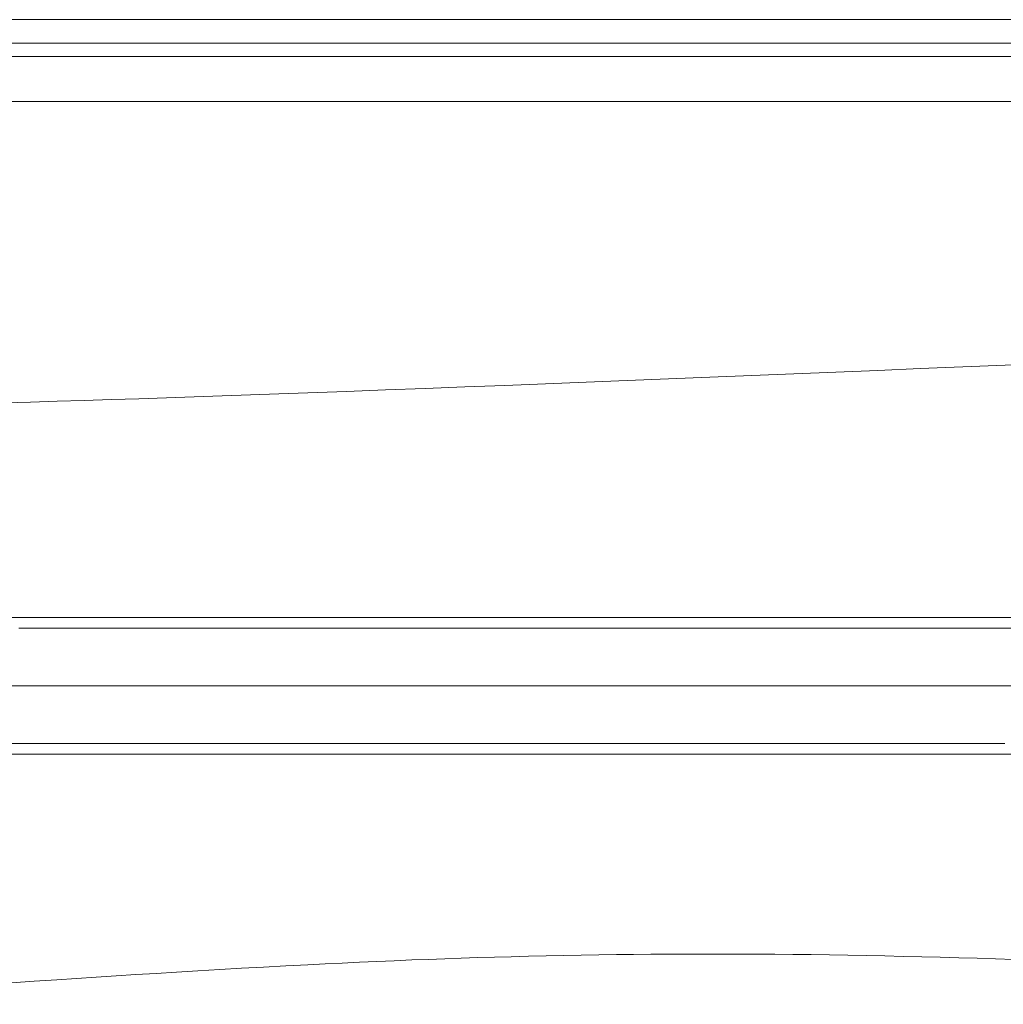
# Model space of a CAD drawing. Extents: x 193 to 943, y 26 to 526.
# Tile 28 of 256: x 356.87 to 357.92, y 91.53 to 92.58. Entities that reach past the tile are written whole.
import ezdxf

# ---------------------------------------------------------------- set-up
doc = ezdxf.new("R2010")
doc.units = 0
doc.layers.get('0').update_dxf_attribs({"lineweight": 25})
doc.layers.add('KG4_HLS_SYA', color=7, linetype='Continuous', lineweight=25)

# ---------------------------------------------------------------- blocks, each defined once
blk = doc.blocks.new('Spline-A069HX0G7N', base_point=(355.8154, 91.8665))
at = {"color": 0, "lineweight": -2}
for p, q in [((356.8878, 91.8665), (356.8544, 91.8665)), ((356.9215, 91.8665), (356.8878, 91.8665)), ((356.9623, 91.8665), (356.9215, 91.8665)), ((357.0035, 91.8665), (356.9623, 91.8665)), ((357.0452, 91.8665), (357.0035, 91.8665)), ((357.0874, 91.8665), (357.0452, 91.8665)), ((357.13, 91.8665), (357.0874, 91.8665)), ((357.173, 91.8665), (357.13, 91.8665)), ((357.2164, 91.8665), (357.173, 91.8665)), ((357.2602, 91.8665), (357.2164, 91.8665)), ((357.3044, 91.8665), (357.2602, 91.8665)), ((357.349, 91.8665), (357.3044, 91.8665)), ((357.3939, 91.8665), (357.349, 91.8665)), ((357.4392, 91.8665), (357.3939, 91.8665)), ((357.4849, 91.8665), (357.4392, 91.8665)), ((357.531, 91.8665), (357.4849, 91.8665)), ((357.5774, 91.8665), (357.531, 91.8665)), ((357.624, 91.8665), (357.5774, 91.8665)), ((357.6709, 91.8665), (357.624, 91.8665)), ((357.7181, 91.8665), (357.6709, 91.8665)), ((357.7657, 91.8665), (357.7181, 91.8665)), ((357.8136, 91.8665), (357.7657, 91.8665)), ((357.8617, 91.8665), (357.8136, 91.8665)), ((357.9099, 91.8665), (357.8617, 91.8665)), ((357.9584, 91.8665), (357.9099, 91.8665))]:
    blk.add_line(p, q, dxfattribs=at)
blk = doc.blocks.new('Spline-A069HX107N', base_point=(356.5188, 92.4915))
at = {"color": 0, "lineweight": -2}
for p, q in [((356.5395, 92.4915), (356.5188, 92.4915)), ((356.5603, 92.4915), (356.5395, 92.4915)), ((356.5813, 92.4915), (356.5603, 92.4915)), ((356.6027, 92.4915), (356.5813, 92.4915)), ((356.6246, 92.4915), (356.6027, 92.4915)), ((356.647, 92.4915), (356.6246, 92.4915)), ((356.6702, 92.4915), (356.647, 92.4915)), ((356.694, 92.4915), (356.6702, 92.4915)), ((356.7185, 92.4915), (356.694, 92.4915)), ((356.7435, 92.4915), (356.7185, 92.4915)), ((356.7692, 92.4915), (356.7435, 92.4915)), ((356.7953, 92.4915), (356.7692, 92.4915)), ((356.8219, 92.4915), (356.7953, 92.4915)), ((356.849, 92.4915), (356.8219, 92.4915)), ((356.8766, 92.4915), (356.849, 92.4915)), ((356.9046, 92.4915), (356.8766, 92.4915)), ((356.9331, 92.4915), (356.9046, 92.4915)), ((356.9619, 92.4915), (356.9331, 92.4915)), ((356.9912, 92.4915), (356.9619, 92.4915)), ((357.0209, 92.4915), (356.9912, 92.4915)), ((357.051, 92.4915), (357.0209, 92.4915)), ((357.0815, 92.4915), (357.051, 92.4915)), ((357.1124, 92.4915), (357.0815, 92.4915)), ((357.1437, 92.4915), (357.1124, 92.4915)), ((357.1755, 92.4915), (357.1437, 92.4915)), ((357.2076, 92.4915), (357.1755, 92.4915)), ((357.2401, 92.4915), (357.2076, 92.4915)), ((357.2729, 92.4915), (357.2401, 92.4915)), ((357.3061, 92.4915), (357.2729, 92.4915)), ((357.3397, 92.4915), (357.3061, 92.4915)), ((357.3734, 92.4915), (357.3397, 92.4915)), ((357.4074, 92.4915), (357.3734, 92.4915)), ((357.4417, 92.4915), (357.4074, 92.4915)), ((357.4764, 92.4915), (357.4417, 92.4915)), ((357.5113, 92.4915), (357.4764, 92.4915)), ((357.5465, 92.4915), (357.5113, 92.4915)), ((357.5821, 92.4915), (357.5465, 92.4915)), ((357.618, 92.4915), (357.5821, 92.4915)), ((357.6541, 92.4915), (357.618, 92.4915)), ((357.6905, 92.4915), (357.6541, 92.4915)), ((357.7272, 92.4915), (357.6905, 92.4915)), ((357.7642, 92.4915), (357.7272, 92.4915)), ((357.8013, 92.4915), (357.7642, 92.4915)), ((357.8387, 92.4915), (357.8013, 92.4915)), ((357.8762, 92.4915), (357.8387, 92.4915)), ((357.9139, 92.4915), (357.8762, 92.4915)), ((357.9517, 92.4915), (357.9139, 92.4915)), ((357.9895, 92.4915), (357.9517, 92.4915))]:
    blk.add_line(p, q, dxfattribs=at)
blk = doc.blocks.new('Polylinie-A069HX1I7N', base_point=(356.2463, 92.554))
at = {"color": 0, "lineweight": -2}
for p, q in [((356.7723, 92.554), (356.8667, 92.554)), ((356.8667, 92.554), (356.9674, 92.554)), ((356.9674, 92.554), (357.0738, 92.554)), ((357.0738, 92.554), (357.1856, 92.554)), ((357.1856, 92.554), (357.3021, 92.554)), ((357.3021, 92.554), (357.4229, 92.554)), ((357.4229, 92.554), (357.5473, 92.554)), ((357.5473, 92.554), (357.6749, 92.554)), ((357.6749, 92.554), (357.805, 92.554)), ((357.805, 92.554), (357.937, 92.554))]:
    blk.add_line(p, q, dxfattribs=at)
blk = doc.blocks.new('Spline-A069I00Q7N', base_point=(356.5135, 91.5258))
at = {"color": 0, "lineweight": -2}
for p, q in [((357.266, 91.5724), (357.2474, 91.5716)), ((357.2847, 91.5732), (357.266, 91.5724)), ((357.3023, 91.5738), (357.2847, 91.5732)), ((357.3199, 91.5745), (357.3023, 91.5738)), ((357.3376, 91.5751), (357.3199, 91.5745)), ((357.3553, 91.5757), (357.3376, 91.5751)), ((357.3731, 91.5762), (357.3553, 91.5757)), ((357.391, 91.5767), (357.3731, 91.5762)), ((357.4096, 91.5772), (357.391, 91.5767)), ((357.4282, 91.5776), (357.4096, 91.5772)), ((357.4469, 91.578), (357.4282, 91.5776)), ((357.4657, 91.5784), (357.4469, 91.578)), ((357.4845, 91.5787), (357.4657, 91.5784)), ((357.5034, 91.579), (357.4845, 91.5787)), ((357.5219, 91.5792), (357.5034, 91.579)), ((357.5404, 91.5794), (357.5219, 91.5792)), ((357.5589, 91.5795), (357.5404, 91.5794)), ((357.5775, 91.5796), (357.5589, 91.5795)), ((357.5961, 91.5796), (357.5775, 91.5796)), ((357.6148, 91.5796), (357.5961, 91.5796)), ((357.6341, 91.5796), (357.6148, 91.5796)), ((357.6534, 91.5794), (357.6341, 91.5796)), ((357.6728, 91.5793), (357.6534, 91.5794)), ((357.6922, 91.5791), (357.6728, 91.5793)), ((357.7116, 91.5789), (357.6922, 91.5791)), ((357.7311, 91.5786), (357.7116, 91.5789)), ((357.7508, 91.5783), (357.7311, 91.5786)), ((357.7705, 91.578), (357.7508, 91.5783)), ((357.7902, 91.5776), (357.7705, 91.578)), ((357.81, 91.5771), (357.7902, 91.5776)), ((357.8298, 91.5767), (357.81, 91.5771)), ((357.8496, 91.5761), (357.8298, 91.5767)), ((357.8693, 91.5756), (357.8496, 91.5761)), ((357.8889, 91.575), (357.8693, 91.5756)), ((357.9086, 91.5744), (357.8889, 91.575)), ((357.9283, 91.5737), (357.9086, 91.5744)), ((357.9481, 91.5731), (357.9283, 91.5737)), ((357.9678, 91.5724), (357.9481, 91.5731)), ((357.0562, 91.5617), (357.0331, 91.5603)), ((357.0794, 91.563), (357.0562, 91.5617)), ((357.1028, 91.5644), (357.0794, 91.563)), ((357.1263, 91.5657), (357.1028, 91.5644)), ((357.15, 91.5669), (357.1263, 91.5657)), ((357.1738, 91.5682), (357.15, 91.5669)), ((357.1921, 91.5691), (357.1738, 91.5682)), ((357.2105, 91.5699), (357.1921, 91.5691)), ((357.2289, 91.5708), (357.2105, 91.5699)), ((357.2474, 91.5716), (357.2289, 91.5708)), ((356.9054, 91.5521), (356.8811, 91.5505)), ((356.9263, 91.5535), (356.9054, 91.5521)), ((356.9474, 91.5549), (356.9263, 91.5535)), ((356.9686, 91.5562), (356.9474, 91.5549)), ((356.9899, 91.5576), (356.9686, 91.5562)), ((357.0115, 91.5589), (356.9899, 91.5576)), ((357.0331, 91.5603), (357.0115, 91.5589)), ((356.7406, 91.5407), (356.7187, 91.5392)), ((356.7627, 91.5423), (356.7406, 91.5407)), ((356.786, 91.544), (356.7627, 91.5423)), ((356.8094, 91.5456), (356.786, 91.544)), ((356.8331, 91.5472), (356.8094, 91.5456)), ((356.857, 91.5489), (356.8331, 91.5472)), ((356.8811, 91.5505), (356.857, 91.5489)), ((356.5928, 91.5306), (356.5728, 91.5293)), ((356.6129, 91.5319), (356.5928, 91.5306)), ((356.6333, 91.5332), (356.6129, 91.5319)), ((356.6543, 91.5346), (356.6333, 91.5332)), ((356.6755, 91.5361), (356.6543, 91.5346)), ((356.697, 91.5376), (356.6755, 91.5361)), ((356.7187, 91.5392), (356.697, 91.5376)), ((356.5332, 91.527), (356.5135, 91.5258)), ((356.553, 91.5281), (356.5332, 91.527)), ((356.5728, 91.5293), (356.553, 91.5281))]:
    blk.add_line(p, q, dxfattribs=at)
blk = doc.blocks.new('Spline-A069I00U7N', base_point=(355.8495, 91.8045))
at = {"color": 0, "lineweight": -2}
for p, q in [((356.8561, 91.8047), (356.8684, 91.8047)), ((356.8684, 91.8047), (356.8808, 91.8047)), ((356.8808, 91.8047), (356.8932, 91.8047)), ((356.8932, 91.8047), (356.903, 91.8047)), ((356.903, 91.8047), (356.9129, 91.8047)), ((356.9129, 91.8047), (356.9228, 91.8047)), ((356.9228, 91.8047), (356.9327, 91.8047)), ((356.9327, 91.8047), (356.9426, 91.8047)), ((356.9426, 91.8047), (356.9525, 91.8047)), ((356.9525, 91.8047), (356.96, 91.8047)), ((356.96, 91.8047), (356.9676, 91.8047)), ((356.9676, 91.8047), (356.9751, 91.8047)), ((356.9751, 91.8047), (356.9826, 91.8047)), ((356.9826, 91.8047), (356.9902, 91.8047)), ((356.9902, 91.8047), (356.9978, 91.8047)), ((356.9978, 91.8047), (357.0052, 91.8047)), ((357.0052, 91.8047), (357.0127, 91.8047)), ((357.0127, 91.8047), (357.0202, 91.8047)), ((357.0202, 91.8047), (357.0277, 91.8047)), ((357.0277, 91.8047), (357.0352, 91.8047)), ((357.0352, 91.8047), (357.0427, 91.8047)), ((357.0427, 91.8047), (357.0501, 91.8047)), ((357.0501, 91.8047), (357.0575, 91.8047)), ((357.0575, 91.8047), (357.0649, 91.8047)), ((357.0649, 91.8047), (357.0723, 91.8047)), ((357.0723, 91.8047), (357.0798, 91.8047)), ((357.0798, 91.8047), (357.0872, 91.8047)), ((357.0872, 91.8047), (357.0946, 91.8047)), ((357.0946, 91.8047), (357.1019, 91.8047)), ((357.1019, 91.8047), (357.1093, 91.8047)), ((357.1093, 91.8047), (357.1166, 91.8047)), ((357.1166, 91.8047), (357.124, 91.8047)), ((357.124, 91.8047), (357.1314, 91.8047)), ((357.1314, 91.8047), (357.1386, 91.8047)), ((357.1386, 91.8047), (357.1459, 91.8047)), ((357.1459, 91.8047), (357.1532, 91.8047)), ((357.1532, 91.8047), (357.1605, 91.8047)), ((357.1605, 91.8047), (357.1678, 91.8047)), ((357.1678, 91.8047), (357.1751, 91.8047)), ((357.1751, 91.8047), (357.1823, 91.8047)), ((357.1823, 91.8047), (357.1895, 91.8047)), ((357.1895, 91.8047), (357.1967, 91.8047)), ((357.1967, 91.8047), (357.2039, 91.8047)), ((357.2039, 91.8047), (357.2112, 91.8047)), ((357.2112, 91.8047), (357.2184, 91.8047)), ((357.2184, 91.8047), (357.2255, 91.8047)), ((357.2255, 91.8047), (357.2326, 91.8047)), ((357.2326, 91.8047), (357.2398, 91.8047)), ((357.2398, 91.8047), (357.2469, 91.8047)), ((357.2469, 91.8047), (357.2541, 91.8047)), ((357.2541, 91.8047), (357.2612, 91.8047)), ((357.2612, 91.8047), (357.2682, 91.8047)), ((357.2682, 91.8047), (357.2753, 91.8047)), ((357.2753, 91.8047), (357.2823, 91.8047)), ((357.2823, 91.8047), (357.2894, 91.8047)), ((357.2894, 91.8047), (357.2964, 91.8047)), ((357.2964, 91.8047), (357.3035, 91.8047)), ((357.3035, 91.8047), (357.3247, 91.8047)), ((357.3247, 91.8047), (357.346, 91.8047)), ((357.346, 91.8047), (357.3674, 91.8047)), ((357.3674, 91.8047), (357.3888, 91.8047)), ((357.3888, 91.8047), (357.4104, 91.8047)), ((357.4104, 91.8047), (357.432, 91.8047)), ((357.432, 91.8047), (357.452, 91.8048)), ((357.452, 91.8048), (357.4721, 91.8048)), ((357.4721, 91.8048), (357.4922, 91.8048)), ((357.4922, 91.8048), (357.5124, 91.8048)), ((357.5124, 91.8048), (357.5327, 91.8048)), ((357.5327, 91.8048), (357.553, 91.8048)), ((357.553, 91.8048), (357.5752, 91.8048)), ((357.5752, 91.8048), (357.5974, 91.8048)), ((357.5974, 91.8048), (357.6196, 91.8048)), ((357.6196, 91.8048), (357.642, 91.8048)), ((357.642, 91.8048), (357.6644, 91.8048)), ((357.6644, 91.8048), (357.6868, 91.8048)), ((357.6868, 91.8048), (357.7071, 91.8048)), ((357.7071, 91.8048), (357.7273, 91.8048)), ((357.7273, 91.8048), (357.7477, 91.8048)), ((357.7477, 91.8048), (357.768, 91.8048)), ((357.768, 91.8048), (357.7884, 91.8048)), ((357.7884, 91.8048), (357.8089, 91.8048)), ((357.8089, 91.8048), (357.8271, 91.8048)), ((357.8271, 91.8048), (357.8453, 91.8048)), ((357.8453, 91.8048), (357.8636, 91.8048)), ((357.8636, 91.8048), (357.8819, 91.8048)), ((357.8819, 91.8048), (357.9002, 91.8048)), ((357.9002, 91.8048), (357.9186, 91.8048))]:
    blk.add_line(p, q, dxfattribs=at)
blk = doc.blocks.new('Spline-A069I0107N', base_point=(355.8492, 91.9281))
at = {"color": 0, "lineweight": -2}
for p, q in [((356.8646, 91.9282), (356.8691, 91.9282)), ((356.8691, 91.9282), (356.8735, 91.9282)), ((356.8735, 91.9282), (356.878, 91.9282)), ((356.878, 91.9282), (356.8824, 91.9282)), ((356.8824, 91.9282), (356.8869, 91.9282)), ((356.8869, 91.9282), (356.8914, 91.9282)), ((356.8914, 91.9282), (356.8964, 91.9282)), ((356.8964, 91.9282), (356.9014, 91.9282)), ((356.9014, 91.9282), (356.9064, 91.9282)), ((356.9064, 91.9282), (356.9114, 91.9282)), ((356.9114, 91.9282), (356.9164, 91.9282)), ((356.9164, 91.9282), (356.9214, 91.9282)), ((356.9214, 91.9282), (356.927, 91.9282)), ((356.927, 91.9282), (356.9325, 91.9282)), ((356.9325, 91.9282), (356.9381, 91.9282)), ((356.9381, 91.9282), (356.9436, 91.9282)), ((356.9436, 91.9282), (356.9492, 91.9282)), ((356.9492, 91.9282), (356.9548, 91.9282)), ((356.9548, 91.9282), (356.9661, 91.9282)), ((356.9661, 91.9282), (356.9775, 91.9282)), ((356.9775, 91.9282), (356.9889, 91.9282)), ((356.9889, 91.9282), (357.0004, 91.9282)), ((357.0004, 91.9282), (357.0118, 91.9282)), ((357.0118, 91.9282), (357.0234, 91.9282)), ((357.0234, 91.9282), (357.0365, 91.9282)), ((357.0365, 91.9282), (357.0498, 91.9282)), ((357.0498, 91.9282), (357.0631, 91.9282)), ((357.0631, 91.9282), (357.0764, 91.9282)), ((357.0764, 91.9282), (357.0897, 91.9282)), ((357.0897, 91.9282), (357.1032, 91.9282)), ((357.1032, 91.9282), (357.1183, 91.9282)), ((357.1183, 91.9282), (357.1335, 91.9282)), ((357.1335, 91.9282), (357.1487, 91.9282)), ((357.1487, 91.9282), (357.164, 91.9282)), ((357.164, 91.9282), (357.1793, 91.9282)), ((357.1793, 91.9282), (357.1947, 91.9282)), ((357.1947, 91.9282), (357.2119, 91.9282)), ((357.2119, 91.9282), (357.2291, 91.9282)), ((357.2291, 91.9282), (357.2464, 91.9282)), ((357.2464, 91.9282), (357.2637, 91.9282)), ((357.2637, 91.9282), (357.2811, 91.9282)), ((357.2811, 91.9282), (357.2986, 91.9282)), ((357.2986, 91.9282), (357.3182, 91.9282)), ((357.3182, 91.9282), (357.338, 91.9282)), ((357.338, 91.9282), (357.3578, 91.9282)), ((357.3578, 91.9282), (357.3776, 91.9282)), ((357.3776, 91.9282), (357.3976, 91.9282)), ((357.3976, 91.9282), (357.4176, 91.9282)), ((357.4176, 91.9282), (357.4373, 91.9282)), ((357.4373, 91.9282), (357.4571, 91.9282)), ((357.4571, 91.9282), (357.477, 91.9282)), ((357.477, 91.9282), (357.4969, 91.9281)), ((357.4969, 91.9281), (357.5168, 91.9281)), ((357.5168, 91.9281), (357.5369, 91.9281)), ((357.5369, 91.9281), (357.5543, 91.9281)), ((357.5543, 91.9281), (357.5718, 91.9281)), ((357.5718, 91.9281), (357.5894, 91.9281)), ((357.5894, 91.9281), (357.607, 91.9281)), ((357.607, 91.9281), (357.6246, 91.9281)), ((357.6246, 91.9281), (357.6423, 91.9281)), ((357.6423, 91.9281), (357.6626, 91.9281)), ((357.6626, 91.9281), (357.6829, 91.9281)), ((357.6829, 91.9281), (357.7033, 91.9281)), ((357.7033, 91.9281), (357.7238, 91.9281)), ((357.7238, 91.9281), (357.7443, 91.9281)), ((357.7443, 91.9281), (357.7648, 91.9281)), ((357.7648, 91.9281), (357.7852, 91.9281)), ((357.7852, 91.9281), (357.8056, 91.9281)), ((357.8056, 91.9281), (357.8261, 91.9281)), ((357.8261, 91.9281), (357.8466, 91.9281)), ((357.8466, 91.9281), (357.8671, 91.9281)), ((357.8671, 91.9281), (357.8877, 91.9281)), ((357.8877, 91.9281), (357.9143, 91.9281)), ((357.9143, 91.9281), (357.9411, 91.9281))]:
    blk.add_line(p, q, dxfattribs=at)
blk = doc.blocks.new('Spline-A069I0147N', base_point=(356.4911, 91.7932))
at = {"color": 0, "lineweight": -2}
for p, q in [((356.4911, 91.7933), (356.521, 91.7933)), ((356.521, 91.7933), (356.5511, 91.7933)), ((356.5511, 91.7933), (356.5813, 91.7932)), ((356.5813, 91.7932), (356.6118, 91.7932)), ((356.6118, 91.7932), (356.6428, 91.7932)), ((356.6428, 91.7932), (356.6741, 91.7932)), ((356.6741, 91.7932), (356.7062, 91.7932)), ((356.7062, 91.7932), (356.7388, 91.7932)), ((356.7388, 91.7932), (356.7719, 91.7932)), ((356.7719, 91.7932), (356.8054, 91.7932)), ((356.8054, 91.7932), (356.8394, 91.7932)), ((356.8394, 91.7932), (356.8738, 91.7932)), ((356.8738, 91.7932), (356.9088, 91.7932)), ((356.9088, 91.7932), (356.9441, 91.7932)), ((356.9441, 91.7932), (356.9798, 91.7932)), ((356.9798, 91.7932), (357.0158, 91.7932)), ((357.0158, 91.7932), (357.0522, 91.7932)), ((357.0522, 91.7932), (357.089, 91.7932)), ((357.089, 91.7932), (357.1261, 91.7932)), ((357.1261, 91.7932), (357.1636, 91.7932)), ((357.1636, 91.7932), (357.2013, 91.7932)), ((357.2013, 91.7932), (357.2395, 91.7932)), ((357.2395, 91.7932), (357.2779, 91.7932)), ((357.2779, 91.7932), (357.3166, 91.7932)), ((357.3166, 91.7932), (357.3554, 91.7932)), ((357.3554, 91.7932), (357.3945, 91.7932)), ((357.3945, 91.7932), (357.4339, 91.7932)), ((357.4339, 91.7932), (357.4735, 91.7932)), ((357.4735, 91.7932), (357.5134, 91.7933)), ((357.5134, 91.7933), (357.5535, 91.7933)), ((357.5535, 91.7933), (357.5936, 91.7933)), ((357.5936, 91.7933), (357.6339, 91.7933)), ((357.6339, 91.7933), (357.6745, 91.7933)), ((357.6745, 91.7933), (357.7152, 91.7933)), ((357.7152, 91.7933), (357.7561, 91.7933)), ((357.7561, 91.7933), (357.7972, 91.7933)), ((357.7972, 91.7933), (357.8386, 91.7933)), ((357.8386, 91.7933), (357.8802, 91.7933)), ((357.8802, 91.7933), (357.9219, 91.7933)), ((357.9219, 91.7933), (357.9638, 91.7933)), ((357.9638, 91.7933), (358.0058, 91.7933)), ((358.0058, 91.7933), (358.0479, 91.7933)), ((358.0479, 91.7933), (358.0904, 91.7933)), ((358.0904, 91.7933), (358.1331, 91.7933)), ((358.1331, 91.7933), (358.1758, 91.7933)), ((358.1758, 91.7933), (358.2186, 91.7933)), ((358.2186, 91.7933), (358.2614, 91.7933)), ((358.2614, 91.7933), (358.3042, 91.7933))]:
    blk.add_line(p, q, dxfattribs=at)
blk = doc.blocks.new('Spline-A069I01U7N', base_point=(356.5075, 92.1611))
at = {"color": 0, "lineweight": -2}
for p, q in [((357.783, 92.2038), (357.7379, 92.2019)), ((357.8282, 92.2057), (357.783, 92.2038)), ((357.8736, 92.2076), (357.8282, 92.2057)), ((357.9191, 92.2095), (357.8736, 92.2076)), ((357.9646, 92.2114), (357.9191, 92.2095)), ((357.559, 92.1947), (357.5149, 92.1929)), ((357.6034, 92.1965), (357.559, 92.1947)), ((357.6481, 92.1983), (357.6034, 92.1965)), ((357.6931, 92.2001), (357.6481, 92.1983)), ((357.7379, 92.2019), (357.6931, 92.2001)), ((357.2567, 92.183), (357.2149, 92.1814)), ((357.2989, 92.1846), (357.2567, 92.183)), ((357.3414, 92.1862), (357.2989, 92.1846)), ((357.3843, 92.1878), (357.3414, 92.1862)), ((357.4275, 92.1895), (357.3843, 92.1878)), ((357.471, 92.1912), (357.4275, 92.1895)), ((357.5149, 92.1929), (357.471, 92.1912)), ((356.9636, 92.1726), (356.9345, 92.1717)), ((356.993, 92.1736), (356.9636, 92.1726)), ((357.0224, 92.1746), (356.993, 92.1736)), ((357.0522, 92.1756), (357.0224, 92.1746)), ((357.0821, 92.1766), (357.0522, 92.1756)), ((357.1124, 92.1777), (357.0821, 92.1766)), ((357.1428, 92.1788), (357.1124, 92.1777)), ((357.1735, 92.1799), (357.1428, 92.1788)), ((357.2149, 92.1814), (357.1735, 92.1799)), ((356.557, 92.162), (356.5322, 92.1616)), ((356.5819, 92.1625), (356.557, 92.162)), ((356.607, 92.1629), (356.5819, 92.1625)), ((356.6324, 92.1634), (356.607, 92.1629)), ((356.6581, 92.164), (356.6324, 92.1634)), ((356.6843, 92.1646), (356.6581, 92.164)), ((356.7109, 92.1652), (356.6843, 92.1646)), ((356.7379, 92.1659), (356.7109, 92.1652)), ((356.7652, 92.1667), (356.7379, 92.1659)), ((356.7928, 92.1674), (356.7652, 92.1667)), ((356.8207, 92.1682), (356.7928, 92.1674)), ((356.8488, 92.169), (356.8207, 92.1682)), ((356.8771, 92.1699), (356.8488, 92.169)), ((356.9057, 92.1708), (356.8771, 92.1699)), ((356.9345, 92.1717), (356.9057, 92.1708)), ((356.5322, 92.1616), (356.5075, 92.1611))]:
    blk.add_line(p, q, dxfattribs=at)
blk = doc.blocks.new('Spline-A069I01Y7N', base_point=(356.4911, 91.9396))
at = {"color": 0, "lineweight": -2}
for p, q in [((356.5212, 91.9396), (356.4911, 91.9396)), ((356.5513, 91.9397), (356.5212, 91.9396)), ((356.5817, 91.9397), (356.5513, 91.9397)), ((356.6124, 91.9397), (356.5817, 91.9397)), ((356.6434, 91.9397), (356.6124, 91.9397)), ((356.6749, 91.9397), (356.6434, 91.9397)), ((356.7069, 91.9397), (356.6749, 91.9397)), ((356.7393, 91.9397), (356.7069, 91.9397)), ((356.7723, 91.9397), (356.7393, 91.9397)), ((356.8057, 91.9397), (356.7723, 91.9397)), ((356.8395, 91.9397), (356.8057, 91.9397)), ((356.8738, 91.9397), (356.8395, 91.9397)), ((356.9085, 91.9397), (356.8738, 91.9397)), ((356.9436, 91.9397), (356.9085, 91.9397)), ((356.9791, 91.9397), (356.9436, 91.9397)), ((357.0149, 91.9397), (356.9791, 91.9397)), ((357.0511, 91.9397), (357.0149, 91.9397)), ((357.0876, 91.9397), (357.0511, 91.9397)), ((357.1247, 91.9397), (357.0876, 91.9397)), ((357.1622, 91.9397), (357.1247, 91.9397)), ((357.2, 91.9397), (357.1622, 91.9397)), ((357.2381, 91.9397), (357.2, 91.9397)), ((357.2765, 91.9397), (357.2381, 91.9397)), ((357.3152, 91.9397), (357.2765, 91.9397)), ((357.3539, 91.9397), (357.3152, 91.9397)), ((357.3929, 91.9397), (357.3539, 91.9397)), ((357.4322, 91.9397), (357.3929, 91.9397)), ((357.4717, 91.9397), (357.4322, 91.9397)), ((357.5114, 91.9397), (357.4717, 91.9397)), ((357.5514, 91.9397), (357.5114, 91.9397)), ((357.5915, 91.9397), (357.5514, 91.9397)), ((357.6319, 91.9396), (357.5915, 91.9397)), ((357.6725, 91.9396), (357.6319, 91.9396)), ((357.7133, 91.9396), (357.6725, 91.9396)), ((357.7542, 91.9396), (357.7133, 91.9396)), ((357.7954, 91.9396), (357.7542, 91.9396)), ((357.837, 91.9396), (357.7954, 91.9396)), ((357.8788, 91.9396), (357.837, 91.9396)), ((357.9207, 91.9396), (357.8788, 91.9396)), ((357.9628, 91.9396), (357.9207, 91.9396)), ((358.005, 91.9396), (357.9628, 91.9396)), ((358.0473, 91.9396), (358.005, 91.9396)), ((358.09, 91.9396), (358.0473, 91.9396)), ((358.1327, 91.9396), (358.09, 91.9396)), ((358.1755, 91.9396), (358.1327, 91.9396)), ((358.2184, 91.9396), (358.1755, 91.9396)), ((358.2613, 91.9396), (358.2184, 91.9396)), ((358.3042, 91.9396), (358.2613, 91.9396))]:
    blk.add_line(p, q, dxfattribs=at)
blk = doc.blocks.new('Spline-A069I04O7N', base_point=(356.2458, 92.5397))
at = {"color": 0, "lineweight": -2}
for p, q in [((356.872, 92.5397), (356.8485, 92.5397)), ((356.8958, 92.5397), (356.872, 92.5397)), ((356.92, 92.5397), (356.8958, 92.5397)), ((356.9445, 92.5397), (356.92, 92.5397)), ((356.9693, 92.5397), (356.9445, 92.5397)), ((356.9945, 92.5397), (356.9693, 92.5397)), ((357.0201, 92.5397), (356.9945, 92.5397)), ((357.0459, 92.5397), (357.0201, 92.5397)), ((357.0721, 92.5397), (357.0459, 92.5397)), ((357.0986, 92.5397), (357.0721, 92.5397)), ((357.1253, 92.5397), (357.0986, 92.5397)), ((357.1524, 92.5397), (357.1253, 92.5397)), ((357.1797, 92.5397), (357.1524, 92.5397)), ((357.2074, 92.5397), (357.1797, 92.5397)), ((357.2353, 92.5397), (357.2074, 92.5397)), ((357.2635, 92.5397), (357.2353, 92.5397)), ((357.2919, 92.5397), (357.2635, 92.5397)), ((357.3206, 92.5397), (357.2919, 92.5397)), ((357.3495, 92.5397), (357.3206, 92.5397)), ((357.3786, 92.5397), (357.3495, 92.5397)), ((357.408, 92.5397), (357.3786, 92.5397)), ((357.4376, 92.5397), (357.408, 92.5397)), ((357.4674, 92.5397), (357.4376, 92.5397)), ((357.4974, 92.5397), (357.4674, 92.5397)), ((357.5277, 92.5397), (357.4974, 92.5397)), ((357.558, 92.5397), (357.5277, 92.5397)), ((357.5886, 92.5397), (357.558, 92.5397)), ((357.6194, 92.5397), (357.5886, 92.5397)), ((357.6503, 92.5397), (357.6194, 92.5397)), ((357.6813, 92.5397), (357.6503, 92.5397)), ((357.7125, 92.5397), (357.6813, 92.5397)), ((357.7439, 92.5397), (357.7125, 92.5397)), ((357.7753, 92.5397), (357.7439, 92.5397)), ((357.8069, 92.5397), (357.7753, 92.5397)), ((357.8386, 92.5397), (357.8069, 92.5397)), ((357.8704, 92.5397), (357.8386, 92.5397)), ((357.9023, 92.5397), (357.8704, 92.5397)), ((357.9343, 92.5397), (357.9023, 92.5397))]:
    blk.add_line(p, q, dxfattribs=at)

msp = doc.modelspace()

# ---------------------------------------------------------------- linework, layer by layer
at = {"layer": 'KG4_HLS_SYA', "color": 8, "linetype": 'Continuous', "lineweight": 9, "ltscale": 0.13, "true_color": 0x808080}
msp.add_line((356.2365, 92.579), (358.224, 92.579), dxfattribs=at)

# ---------------------------------------------------------------- block references
for name, p in [('Polylinie-A069HX1I7N', (356.2463, 92.554)), ('Spline-A069I04O7N', (356.2458, 92.5397)), ('Spline-A069HX107N', (356.5188, 92.4915)), ('Spline-A069I01U7N', (356.5075, 92.1611)), ('Spline-A069I01Y7N', (356.4911, 91.9396)), ('Spline-A069I0107N', (355.8492, 91.9281)), ('Spline-A069HX0G7N', (355.8154, 91.8665)), ('Spline-A069I00U7N', (355.8495, 91.8045)), ('Spline-A069I0147N', (356.4911, 91.7932)), ('Spline-A069I00Q7N', (356.5135, 91.5258))]:
    msp.add_blockref(name, p, dxfattribs=at)

doc.saveas('drawing.dxf')
